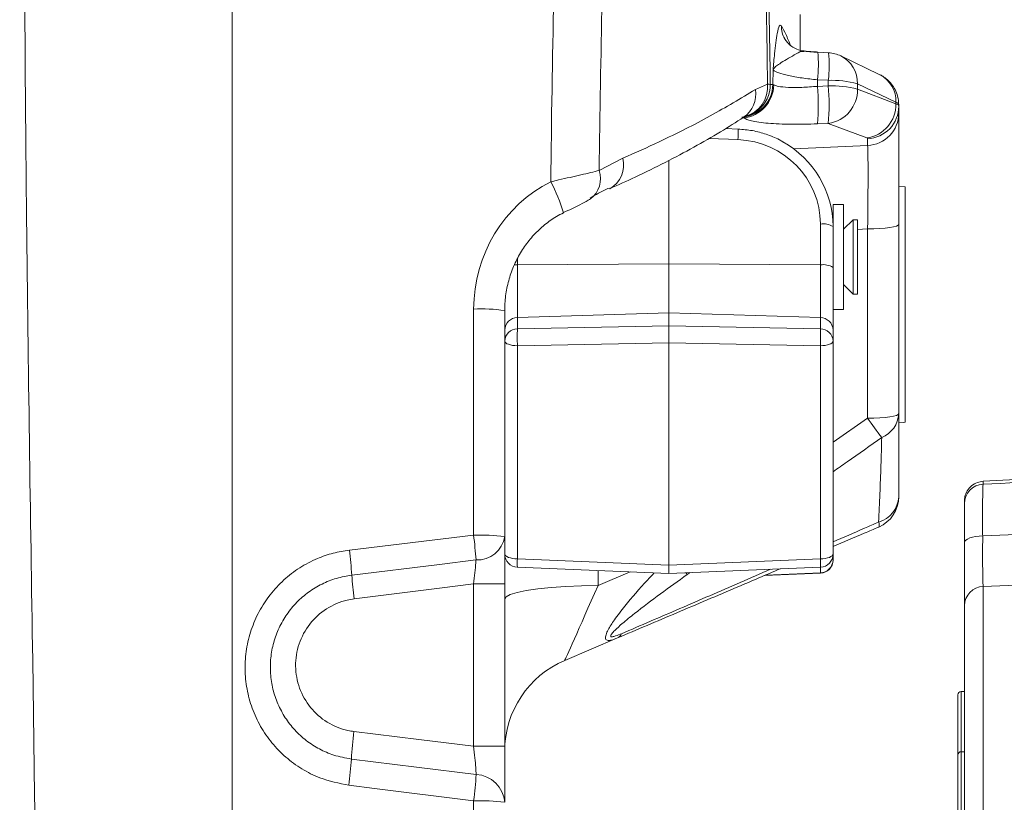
# Model space of a CAD drawing. Header units: millimetres. Extents: x 0 to 8410, y 0 to 5940.
# Tile 117 of 180: x 5246 to 5396, y 3322 to 3441. Entities that reach past the tile are written whole.
import ezdxf

# ---------------------------------------------------------------- set-up
doc = ezdxf.new("R2010")
doc.units = ezdxf.units.MM
doc.header["$LTSCALE"] = 10

msp = doc.modelspace()

# ---------------------------------------------------------------- linework, layer by layer
at = {"color": 7, "linetype": 'Continuous', "lineweight": 0}
for p, q in [((5278.2, 3183.86), (5278.2, 3469.75)), ((5364.7, 3436.65), (5364.7, 3442.07)), ((5369.02, 3436.26), (5367.38, 3436.35)), ((5376.74, 3432.95), (5370.89, 3435.77)), ((5376.74, 3432.95), (5376.83, 3432.9)), ((5379.7, 3428.32), (5379.7, 3428.1)), ((5379.7, 3428.1), (5379.7, 3427.06)), ((5379.7, 3427.06), (5379.7, 3410.11)), ((5355.24, 3424.63), (5353.36, 3424.71)), ((5344.7, 3404.11), (5344.7, 3419.86)), ((5380.7, 3415.82), (5379.7, 3415.87)), ((5380.7, 3415.82), (5380.7, 3379.99)), ((5371.3, 3413.17), (5369.7, 3413.17)), ((5369.7, 3413.17), (5369.7, 3409.8)), ((5371.3, 3413.17), (5371.3, 3397.17)), ((5369.7, 3409.8), (5369.7, 3403.57)), ((5372.75, 3410.82), (5371.3, 3409.37)), ((5373.4, 3410.82), (5372.75, 3410.82)), ((5372.75, 3410.82), (5372.75, 3399.52)), ((5373.4, 3410.82), (5373.4, 3399.52)), ((5379.7, 3410.11), (5379.7, 3381.31)), ((5344.7, 3396.68), (5344.7, 3404.11)), ((5369.7, 3403.57), (5369.7, 3394.06)), ((5371.3, 3400.97), (5372.75, 3399.52)), ((5372.75, 3399.52), (5373.4, 3399.52)), ((5319.7, 3397.01), (5319.7, 3362.59)), ((5344.7, 3394.68), (5344.7, 3396.68)), ((5369.7, 3397.17), (5371.3, 3397.17)), ((5344.7, 3394.68), (5344.7, 3392.1)), ((5369.7, 3394.06), (5369.7, 3392.36)), ((5344.7, 3358.26), (5344.7, 3392.1)), ((5369.7, 3392.36), (5369.7, 3359.93)), ((5389.7, 3367.58), (5389.7, 3368.01)), ((5369.7, 3359.93), (5369.7, 3359.02)), ((5321.62, 3357.93), (5344.7, 3356.98)), ((5344.7, 3358.26), (5344.7, 3356.98)), ((5344.7, 3356.98), (5367.79, 3357.93)), ((5359.26, 3356.66), (5367.79, 3357.02)), ((5319.7, 3355.38), (5319.7, 3330.69)), ((5389.7, 3092.19), (5389.7, 3352.06)), ((5336.88, 3347.16), (5328.84, 3343.75)), ((5389.7, 3339.01), (5389.2, 3339.01)), ((5388.7, 3329.34), (5388.7, 3338.51)), ((5388.7, 3317.75), (5388.7, 3329.34)), ((5389.7, 3329.84), (5389.2, 3329.84))]:
    msp.add_line(p, q, dxfattribs=at)
at = {"color": 8, "linetype": 'Continuous', "lineweight": 0}
for p, q in [((5367.34, 3436.29), (5365.6, 3436.42)), ((5360.53, 3431.43), (5360.57, 3433.67)), ((5368.98, 3432.05), (5367.34, 3432.14)), ((5368.98, 3431.21), (5368.98, 3432.05)), ((5357.87, 3430.67), (5359.72, 3431.47)), ((5360.14, 3431.43), (5360.53, 3431.43)), ((5360.53, 3431.43), (5360.66, 3431.36)), ((5367.33, 3431.13), (5368.98, 3431.21)), ((5373.41, 3431.53), (5373.41, 3430.69)), ((5379.27, 3428.71), (5373.41, 3431.53)), ((5373.41, 3430.69), (5379.27, 3428.48)), ((5379.27, 3428.48), (5379.27, 3428.71)), ((5368.98, 3425.49), (5367.33, 3425.42)), ((5374.83, 3423.28), (5368.98, 3425.49)), ((5355.23, 3423.02), (5350.8, 3423.2)), ((5374.97, 3422.13), (5374.97, 3423.17)), ((5363.7, 3421.62), (5374.97, 3422.13)), ((5334.08, 3418.33), (5337.68, 3420.18)), ((5367.77, 3403.95), (5367.77, 3410.18)), ((5374.97, 3409.42), (5373.4, 3409.35)), ((5374.97, 3380.61), (5374.97, 3409.42)), ((5321.63, 3404.91), (5321.63, 3403.95)), ((5321.63, 3403.95), (5344.7, 3404.11)), ((5321.63, 3403.95), (5321.63, 3395.93)), ((5367.77, 3403.95), (5344.7, 3404.11)), ((5367.77, 3395.93), (5367.77, 3403.95)), ((5314.97, 3362.81), (5314.97, 3397.23)), ((5321.63, 3395.93), (5344.7, 3396.68)), ((5321.63, 3395.93), (5321.63, 3394.22)), ((5367.77, 3395.93), (5344.7, 3396.68)), ((5367.77, 3394.22), (5367.77, 3395.93)), ((5321.63, 3394.22), (5344.7, 3394.68)), ((5344.7, 3394.68), (5367.77, 3394.22)), ((5344.7, 3392.1), (5321.63, 3391.64)), ((5321.63, 3391.64), (5321.63, 3359.21)), ((5367.77, 3391.64), (5344.7, 3392.1)), ((5367.77, 3359.21), (5367.77, 3391.64)), ((5369.7, 3376.95), (5374.97, 3380.61)), ((5392.55, 3371.01), (5392.55, 3370.57)), ((5296.05, 3360.54), (5314.97, 3362.81)), ((5321.63, 3359.21), (5344.7, 3358.26)), ((5344.7, 3358.26), (5367.77, 3359.21)), ((5333.92, 3357.42), (5333.92, 3355.16)), ((5333.92, 3355.16), (5338.79, 3357.22)), ((5347.94, 3357.11), (5347.51, 3356.81)), ((5359.45, 3356.74), (5367.77, 3357.09)), ((5367.77, 3357.09), (5367.77, 3357.93)), ((5314.97, 3330.69), (5314.97, 3355.38)), ((5319.7, 3355.38), (5314.97, 3355.38)), ((5392.55, 3355.01), (5392.55, 3090.74)), ((5389.2, 3339.01), (5389.2, 3329.87)), ((5319.7, 3330.69), (5314.97, 3330.69)), ((5389.2, 3329.84), (5389.2, 3317.58)), ((5314.97, 3183.78), (5314.97, 3322.35))]:
    msp.add_line(p, q, dxfattribs=at)
at = {"color": 8, "linetype": 'Continuous', "lineweight": 0, "flags": 128}
for points in [[(5365.6, 3436.42), (5364.85, 3436.52), (5364.68, 3436.56)], [(5367.34, 3432.14), (5367.33, 3431.55), (5367.33, 3431.13)], [(5374.97, 3409.42), (5375.9, 3409.44), (5376.8, 3409.48), (5377.62, 3409.55), (5378.33, 3409.64), (5378.91, 3409.74), (5379.35, 3409.86), (5379.61, 3409.98), (5379.7, 3410.11)], [(5321.19, 3403.94), (5321.25, 3403.94), (5321.63, 3403.95)], [(5319.7, 3392.36), (5319.74, 3392.22), (5319.85, 3392.09), (5320.03, 3391.96), (5320.27, 3391.86), (5320.56, 3391.77), (5320.89, 3391.7), (5321.25, 3391.66), (5321.63, 3391.64)], [(5367.77, 3391.64), (5368.15, 3391.66), (5368.52, 3391.7), (5368.85, 3391.77), (5369.14, 3391.86), (5369.38, 3391.96), (5369.56, 3392.09), (5369.67, 3392.22), (5369.7, 3392.36)], [(5374.97, 3380.61), (5375.9, 3380.63), (5376.8, 3380.67), (5377.62, 3380.74), (5378.33, 3380.83), (5378.91, 3380.93), (5379.35, 3381.05), (5379.61, 3381.17), (5379.7, 3381.31)], [(5389.7, 3361.68), (5389.76, 3361.87), (5389.91, 3362.05), (5390.16, 3362.22), (5390.51, 3362.38), (5390.93, 3362.5), (5391.41, 3362.6), (5391.93, 3362.67), (5392.49, 3362.7)], [(5319.7, 3359.93), (5319.74, 3359.79), (5319.85, 3359.66), (5320.03, 3359.54), (5320.27, 3359.43), (5320.56, 3359.34), (5320.89, 3359.27), (5321.25, 3359.23), (5321.63, 3359.21)], [(5367.77, 3359.21), (5368.15, 3359.23), (5368.52, 3359.27), (5368.85, 3359.34), (5369.14, 3359.43), (5369.38, 3359.54), (5369.56, 3359.66), (5369.67, 3359.79), (5369.7, 3359.93)], [(5315.33, 3359.03), (5309.79, 3358.36), (5296.42, 3356.72)], [(5347.28, 3357.09), (5347.33, 3357.03), (5347.51, 3356.81)], [(5367.79, 3357.02), (5367.78, 3357.03), (5367.77, 3357.09)], [(5314.97, 3355.38), (5309.79, 3354.74), (5296.78, 3353.11)], [(5319.7, 3353.07), (5319.92, 3353.42), (5320.55, 3353.76), (5321.58, 3354.08), (5322.99, 3354.38), (5324.73, 3354.63), (5326.76, 3354.84), (5329, 3355), (5331.41, 3355.11), (5333.92, 3355.16)], [(5296.74, 3332.92), (5306.65, 3331.71), (5314.97, 3330.69)], [(5296.35, 3328.73), (5306.26, 3327.5), (5315.36, 3326.37)], [(5314.97, 3322.35), (5299.88, 3324.25), (5295.96, 3324.74)]]:
    msp.add_lwpolyline(points, dxfattribs=at)
at = {"color": 7, "linetype": 'Continuous', "lineweight": 0, "flags": 128}
for points in [[(5380.7, 3379.99), (5380.36, 3379.97), (5379.7, 3379.93)], [(5422.2, 3372.56), (5418.48, 3372.37), (5392.55, 3371.01)]]:
    msp.add_lwpolyline(points, dxfattribs=at)
at = {"color": 8, "linetype": 'Continuous', "lineweight": 0}
for centre, radius, start, end in [((5365.71, 3440.3), 3.88, 179.2038, 209.7249), ((5346.92, 3434.44), 20.55, 353.5885, 5.3449), ((5348.86, 3434.33), 20.25, 353.5212, 5.4557), ((5368.82, 3431.66), 4.6, 358.3902, 63.272), ((5369.51, 3417.25), 14.8, 74.7208, 92.0741), ((5374.67, 3428.84), 4.61, 358.4103, 61.9161), ((5355.5, 3431.47), 5.03, 273.7275, 359.5497), ((5355.55, 3431.42), 5.11, 275.4591, 359.3274), ((5353.67, 3429.93), 4.26, 304.5033, 9.9895), ((5355.11, 3431.02), 4.63, 284.6088, 5.5496), ((5355.21, 3431.36), 4.93, 307.8965, 0.812), ((5359.6, 3428.24), 3.24, 80.4132, 87.9218), ((5333.48, 3428.28), 33.96, 355.1759, 4.8241), ((5369.51, 3416.42), 14.8, 74.718, 92.0754), ((5335.13, 3428.35), 33.96, 355.1756, 4.8244), ((5368.27, 3430.59), 5.15, 277.9309, 1.1169), ((5374.12, 3428.38), 5.15, 277.9309, 1.1168), ((5374.74, 3428.13), 4.97, 272.6232, 359.6673), ((5374.74, 3427.09), 4.97, 272.6231, 359.668), ((5343.65, 3423.91), 11.61, 355.5805, 3.5673), ((5333.68, 3419.15), 4.13, 299.1032, 14.4842), ((5330.43, 3417.07), 3.86, 307.1047, 18.977), ((5307.27, 3405.78), 22.24, 15.9573, 29.0877), ((5368.23, 3407.39), 2.82, 58.442, 99.206), ((5368.23, 3401.17), 2.82, 58.442, 99.206), ((5316.11, 3369.89), 27.36, 82.4458, 92.3915), ((5321.63, 3394), 1.93, 90.0098, 178.0538), ((5367.77, 3394), 1.93, 1.9462, 89.9902), ((5321.63, 3392.29), 1.93, 90.008, 178.0538), ((5348.85, 3392.93), 27.24, 177.2836, 182.7164), ((5340.56, 3392.93), 27.24, 357.2834, 2.7166), ((5367.77, 3392.29), 1.93, 1.9462, 89.992), ((5375.62, 3381.5), 4.09, 291.3927, 357.2997), ((5432.97, 3420.96), 70.66, 214.8216, 217.7601), ((5392.7, 3367.58), 3, 92.926, 179.9364), ((5375.48, 3368.88), 4.23, 285.7994, 356.807), ((5375.76, 3364.4), 0.969, 338.6226, 25.2705), ((5316.11, 3335.46), 27.37, 82.4469, 92.3903), ((5249.66, 3354.6), 65.82, 3.8591, 7.1593), ((5315.5, 3363.3), 4.27, 267.7761, 350.4957), ((5231.42, 3352.41), 65.14, 3.7956, 7.1713), ((5331.55, 3358.47), 9.94, 175.7516, 183.1456), ((5353.7, 3358.43), 14.09, 357.9448, 3.1587), ((5367.74, 3359.05), 1.96, 270.9098, 358.9691), ((5366.19, 3361.99), 69.97, 184.322, 187.2904), ((5392.68, 3352.04), 2.97, 92.4866, 179.5444), ((5336.36, 3348.26), 1.22, 295.2819, 338.0091), ((5354.64, 3325.43), 58.38, 172.6231, 176.7606), ((5233.47, 3332.87), 63.02, 352.5895, 356.2289), ((5253.3, 3330.4), 62.19, 352.5713, 356.2882), ((5315.15, 3321.81), 4.56, 4.1488, 87.4371), ((5316.11, 3295.01), 27.37, 82.4489, 92.3898)]:
    msp.add_arc(centre, radius, start, end, dxfattribs=at)
at = {"color": 7, "linetype": 'Continuous', "lineweight": 0}
for centre, radius, start, end in [((5368.72, 3431.26), 5, 64.2863, 86.5686), ((5355.17, 3431.42), 5, 283.1706, 307.8133), ((5374.7, 3368.65), 5, 293, 0), ((5321.7, 3359.93), 2, 180, 267.6462), ((5367.7, 3359.93), 2, 272.3538, 0), ((5367.7, 3359.02), 2, 272.3956, 0), ((5334.7, 3329.94), 15, 113, 180), ((5389.2, 3338.51), 0.5, 90, 180), ((5389.2, 3329.34), 0.5, 90, 180)]:
    msp.add_arc(centre, radius, start, end, dxfattribs=at)
at = {"color": 8, "linetype": 'Continuous', "lineweight": 0}
for centre, major_axis, ratio, start_param, end_param in [((5372.5, 3428.43), (7.2, -0.12), 0.156394, 0.002536, 0.351601), ((5372.5, 3427.99), (7.2, 0.12), 0.156394, 6.28065, 6.629716), ((5354.77, 3410.27), (12.81, -2.27), 0.980468, 0.172276, 1.708165), ((5372.77, 3423.06), (2.2, 0.12), 0.156006, 6.274908, 6.623974), ((5374.7, 3407.29), (0.23, 15.03), 0.01541, 4.855028, 6.127091), ((5334.97, 3397.53), (2.85, 20.89), 0.947487, 0.568648, 1.713826), ((5334.7, 3357.1), (5.86, 13.35), 0.004373, 3.146233, 4.568096)]:
    msp.add_ellipse(centre, major_axis=major_axis, ratio=ratio, start_param=start_param, end_param=end_param, dxfattribs=at)
at = {"color": 7, "linetype": 'Continuous', "lineweight": 0}
msp.add_ellipse((5354.7, 3409.89), major_axis=(14.83, -2.3), ratio=0.98075, start_param=0.15081, end_param=1.210763, dxfattribs=at)
at = {"color": 8, "linetype": 'Continuous', "lineweight": 0}
for points, knots in [([(5359.72, 3431.47), (5359.62, 3438.84), (5359.44, 3453.58), (5357.97, 3475.66), (5355.8, 3497.69), (5353, 3519.65), (5345.11, 3570.96), (5337.04, 3622.25), (5328.43, 3673.5), (5324.45, 3695.37), (5320.72, 3717.27), (5317.56, 3739.25), (5315.45, 3761.43), (5314.55, 3783.79), (5314.34, 3806.25), (5314.57, 3828.72), (5314.98, 3851.19), (5315.08, 3866.17), (5315.12, 3873.66)], [0, 0, 0, 0, 0.049622, 0.09928, 0.148977, 0.198685, 0.248349, 0.498541, 0.54841, 0.598317, 0.648201, 0.698024, 0.747822, 0.798226, 0.848644, 0.899094, 0.949558, 1, 1, 1, 1]), ([(5245.85, 3477.8), (5246.09, 3470.36), (5246.57, 3455.47), (5246.68, 3433.12), (5247.02, 3395.89), (5248.18, 3322.25), (5249.07, 3256.06), (5249.66, 3212.21)], [0, 0, 0, 0, 0.084109, 0.168232, 0.252356, 0.504714, 1, 1, 1, 1]), ([(5326.71, 3416.59), (5326.83, 3425.95), (5327.03, 3440.82), (5327.6, 3461.22), (5326.91, 3472.24), (5326.56, 3477.76)], [0, 0, 0, 0, 0.458921, 0.729189, 1, 1, 1, 1]), ([(5333.9, 3478.22), (5334.26, 3472.59), (5334.98, 3461.32), (5334.42, 3441.35), (5334.21, 3427.01), (5334.08, 3418.33)], [0, 0, 0, 0, 0.281981, 0.565065, 1, 1, 1, 1]), ([(5360.57, 3433.67), (5360.57, 3433.67), (5360.59, 3433.88), (5360.62, 3434.3), (5360.69, 3435.1), (5360.81, 3436.32), (5360.98, 3437.83), (5361.21, 3439.4), (5361.51, 3440.56), (5361.72, 3440.42), (5361.83, 3440.36)], [0, 0, 0, 0, 0.001253, 0.053974, 0.106688, 0.211909, 0.378835, 0.545335, 0.772394, 1, 1, 1, 1]), ([(5361.83, 3440.36), (5362.06, 3439.93), (5362.6, 3438.93), (5362.99, 3437.94), (5363.21, 3437.38)], [0, 0, 0, 0, 0.431816, 1, 1, 1, 1]), ([(5365.27, 3436.43), (5365.14, 3436.45), (5364.75, 3436.51), (5363.82, 3435.92), (5362.62, 3435.24), (5361.6, 3434.61), (5361, 3434.2), (5360.7, 3433.9), (5360.6, 3433.75), (5360.57, 3433.67), (5360.57, 3433.67)], [0, 0, 0, 0, 0.098672, 0.300804, 0.494219, 0.687273, 0.83778, 0.917162, 0.998553, 1, 1, 1, 1]), ([(5367.34, 3432.14), (5366.54, 3432.22), (5364.93, 3432.39), (5362.84, 3432.76), (5361.31, 3433.18), (5360.71, 3433.49), (5360.59, 3433.64), (5360.57, 3433.67)], [0, 0, 0, 0, 0.239503, 0.478529, 0.717318, 0.955975, 1, 1, 1, 1]), ([(5337.68, 3420.18), (5339.55, 3421.01), (5344.29, 3423.13), (5351.19, 3426.62), (5355.64, 3429.32), (5357.87, 3430.67)], [0, 0, 0, 0, 0.24579, 0.622019, 1, 1, 1, 1]), ([(5360.66, 3431.36), (5360.86, 3431.28), (5361.31, 3431.1), (5362.82, 3430.96), (5364.9, 3430.95), (5366.52, 3431.07), (5367.33, 3431.13)], [0, 0, 0, 0, 0.222072, 0.4808678, 0.7403157, 1, 1, 1, 1]), ([(5367.33, 3425.42), (5366.64, 3425.4), (5365.27, 3425.35), (5363.3, 3425.35), (5361.46, 3425.4), (5359.8, 3425.51), (5358.38, 3425.67), (5356.93, 3425.93), (5356.38, 3426.18), (5356.03, 3426.34)], [0, 0, 0, 0, 0.129732, 0.259464, 0.389203, 0.518941, 0.648535, 0.778127, 1, 1, 1, 1]), ([(5326.71, 3416.59), (5327.11, 3416.69), (5328.71, 3417.07), (5330.84, 3417.54), (5332.85, 3418.01), (5333.67, 3418.22), (5334.08, 3418.33)], [0, 0, 0, 0, 0.141688, 0.567314, 0.780115, 1, 1, 1, 1]), ([(5377.11, 3377.69), (5375.35, 3376.44), (5372.88, 3374.7), (5370.41, 3372.96), (5369.7, 3372.46)], [0, 0, 0, 0, 0.713081, 1, 1, 1, 1]), ([(5376.63, 3364.81), (5376.7, 3366.24), (5376.83, 3369.11), (5377.01, 3373.4), (5377.08, 3376.27), (5377.11, 3377.69)], [0, 0, 0, 0, 0.335026, 0.670746, 1, 1, 1, 1]), ([(5392.55, 3370.57), (5399.74, 3370.91), (5414.62, 3371.63), (5429.51, 3372.33), (5437.2, 3372.7)], [0, 0, 0, 0, 0.482932, 1, 1, 1, 1]), ([(5392.55, 3370.57), (5392.54, 3370.5), (5392.51, 3370.29), (5392.48, 3369.02), (5392.47, 3366.44), (5392.48, 3364.1), (5392.48, 3362.85), (5392.49, 3362.7)], [0, 0, 0, 0, 0.124263, 0.41599, 0.707778, 0.965217, 1, 1, 1, 1]), ([(5369.7, 3361.77), (5371.29, 3362.46), (5373.59, 3363.47), (5375.91, 3364.49), (5376.63, 3364.81)], [0, 0, 0, 0, 0.689499, 1, 1, 1, 1]), ([(5392.49, 3362.7), (5399.42, 3363.01), (5414.32, 3363.68), (5429.23, 3364.34), (5437.2, 3364.7)], [0, 0, 0, 0, 0.465128, 1, 1, 1, 1]), ([(5392.49, 3362.7), (5392.48, 3361.48), (5392.47, 3359.03), (5392.49, 3356.79), (5392.52, 3355.52), (5392.54, 3355.18), (5392.55, 3355.01)], [0, 0, 0, 0, 0.3236782, 0.6473839, 0.8207322, 1, 1, 1, 1]), ([(5295.96, 3324.74), (5294.46, 3325.04), (5291.96, 3325.54), (5288.78, 3327.18), (5286.31, 3328.96), (5284.19, 3331.16), (5282.46, 3333.66), (5281.18, 3336.44), (5280.38, 3339.38), (5280.09, 3342.42), (5280.3, 3345.47), (5281.04, 3348.44), (5282.25, 3351.25), (5283.93, 3353.8), (5286.01, 3356.05), (5288.44, 3357.9), (5290.99, 3359.24), (5293.55, 3360.13), (5295.22, 3360.4), (5296.05, 3360.54)], [0, 0, 0, 0, 0.0876277, 0.1456958, 0.2037635, 0.2618544, 0.3199456, 0.3781184, 0.4362912, 0.4945707, 0.5528514, 0.6112203, 0.6695894, 0.7279874, 0.7863863, 0.8447453, 0.9031044, 0.951552, 1, 1, 1, 1]), ([(5314.97, 3355.38), (5315.03, 3355.96), (5315.17, 3357.11), (5315.28, 3358.33), (5315.32, 3358.89), (5315.33, 3359.03)], [0, 0, 0, 0, 0.427457, 0.855346, 1, 1, 1, 1]), ([(5336.88, 3347.16), (5336.55, 3347.03), (5336, 3346.82), (5335.46, 3346.76), (5335.19, 3346.85), (5335.05, 3347.03), (5335.03, 3347.3), (5335.14, 3347.75), (5335.52, 3348.58), (5336.48, 3350.07), (5338.46, 3352.61), (5340.54, 3355.05), (5342.12, 3356.7), (5342.47, 3357.07)], [0, 0, 0, 0, 0.081933, 0.13923, 0.177292, 0.212084, 0.251901, 0.287582, 0.355737, 0.471467, 0.628686, 0.917914, 1, 1, 1, 1]), ([(5337.49, 3347.81), (5340.42, 3349.07), (5346.32, 3351.61), (5353.95, 3354.9), (5358.64, 3356.95), (5360.18, 3357.62)], [0, 0, 0, 0, 0.400042, 0.803084, 1, 1, 1, 1]), ([(5296.42, 3356.72), (5295.64, 3356.58), (5294.07, 3356.31), (5291.85, 3355.42), (5289.81, 3354.19), (5288, 3352.63), (5286.48, 3350.79), (5285.29, 3348.72), (5284.46, 3346.47), (5284.02, 3344.12), (5283.99, 3341.72), (5284.35, 3339.36), (5285.11, 3337.09), (5286.24, 3334.99), (5287.7, 3333.11), (5289.45, 3331.49), (5291.46, 3330.21), (5293.76, 3329.2), (5295.44, 3328.89), (5296.35, 3328.73)], [0, 0, 0, 0, 0.05828, 0.116561, 0.174869, 0.233177, 0.291591, 0.350005, 0.408441, 0.466877, 0.525243, 0.583607, 0.641838, 0.70007, 0.758169, 0.816268, 0.874293, 0.932319, 1, 1, 1, 1]), ([(5347.51, 3356.81), (5346.14, 3355.84), (5343.41, 3353.9), (5340.1, 3351.39), (5337.78, 3349.52), (5336.61, 3348.48), (5336.06, 3347.88), (5335.86, 3347.58), (5335.82, 3347.42), (5335.91, 3347.33), (5336.16, 3347.33), (5336.69, 3347.48), (5337.18, 3347.68), (5337.49, 3347.81)], [0, 0, 0, 0, 0.274385, 0.548387, 0.685246, 0.776459, 0.822408, 0.843199, 0.864082, 0.881815, 0.902673, 0.93901, 1, 1, 1, 1]), ([(5437.2, 3356.88), (5429.15, 3356.54), (5414.26, 3355.92), (5399.38, 3355.29), (5392.55, 3355.01)], [0, 0, 0, 0, 0.541048, 1, 1, 1, 1]), ([(5296.78, 3353.11), (5296.42, 3353.06), (5294.94, 3352.82), (5292.45, 3351.74), (5289.87, 3349.39), (5288.22, 3346.31), (5287.67, 3342.88), (5288.29, 3339.47), (5289.99, 3336.46), (5292.58, 3334.18), (5295.01, 3333.18), (5296.44, 3332.97), (5296.74, 3332.92)], [0, 0, 0, 0, 0.037279, 0.15425, 0.271388, 0.388367, 0.505315, 0.620891, 0.736676, 0.852424, 0.968428, 1, 1, 1, 1]), ([(5315.36, 3326.37), (5315.34, 3326.71), (5315.3, 3327.38), (5315.17, 3328.92), (5315.03, 3330.08), (5314.97, 3330.69)], [0, 0, 0, 0, 0.321094, 0.641957, 1, 1, 1, 1])]:
    msp.add_open_spline(points, degree=3, knots=knots, dxfattribs=at)
at = {"color": 7, "linetype": 'Continuous', "lineweight": 0}
for points, knots in [([(5315.57, 3873.85), (5315.53, 3866.44), (5315.44, 3851.62), (5315.06, 3829.39), (5314.83, 3807.16), (5315.01, 3784.93), (5315.78, 3763.89), (5317.47, 3744.08), (5319.9, 3725.51), (5322.86, 3707.01), (5326.11, 3688.55), (5329.46, 3670.1), (5337.59, 3621.31), (5345.49, 3571.3), (5353.36, 3520.1), (5356.18, 3498.02), (5358.37, 3475.87), (5359.85, 3453.66), (5360.04, 3438.84), (5360.14, 3431.43)], [0, 0, 0, 0, 0.04988, 0.099778, 0.149666, 0.199526, 0.249374, 0.291356, 0.333346, 0.375383, 0.417458, 0.459536, 0.501577, 0.750385, 0.800303, 0.850265, 0.900215, 0.950125, 1, 1, 1, 1]), ([(5365.29, 3436.52), (5365.27, 3436.52), (5364.89, 3436.51), (5364.22, 3436.74), (5363.4, 3437.17), (5362.81, 3437.71), (5362.47, 3438.15), (5362.37, 3438.34), (5362.34, 3438.38)], [0, 0, 0, 0, 0.017665, 0.293114, 0.534517, 0.750582, 0.943324, 1, 1, 1, 1]), ([(5367.38, 3436.36), (5367.13, 3436.37), (5366.42, 3436.41), (5365.73, 3436.47), (5365.28, 3436.51)], [0, 0, 0, 0, 0.351802, 1, 1, 1, 1]), ([(5379.7, 3428.32), (5379.67, 3428.76), (5379.61, 3429.56), (5379.19, 3430.63), (5378.64, 3431.48), (5377.99, 3432.16), (5377.34, 3432.64), (5376.92, 3432.86), (5376.74, 3432.95)], [0, 0, 0, 0, 0.223133, 0.411376, 0.584228, 0.74417, 0.893305, 1, 1, 1, 1]), ([(5335.67, 3415.54), (5336.98, 3416.13), (5339.93, 3417.46), (5344.2, 3419.56), (5348.53, 3421.86), (5352.52, 3424.15), (5354.93, 3425.68), (5356.08, 3426.42)], [0, 0, 0, 0, 0.169471, 0.379886, 0.590937, 0.803088, 1, 1, 1, 1]), ([(5356.1, 3426.42), (5356.11, 3426.43), (5356.24, 3426.53), (5356.35, 3426.56), (5356.31, 3426.55), (5356.31, 3426.55)], [0, 0, 0, 0, 0.067381, 0.800005, 1, 1, 1, 1]), ([(5362.02, 3422.7), (5361.86, 3422.8), (5361.08, 3423.28), (5359.54, 3423.87), (5357.43, 3424.46), (5355.97, 3424.57), (5355.24, 3424.63)], [0, 0, 0, 0, 0.0794108, 0.3854568, 0.6916392, 1, 1, 1, 1]), ([(5332.73, 3414.1), (5333.14, 3414.37), (5334.12, 3414.99), (5335.07, 3415.41), (5335.62, 3415.65)], [0, 0, 0, 0, 0.421859, 1, 1, 1, 1]), ([(5328.66, 3411.89), (5328.66, 3411.9), (5329.08, 3412.11), (5329.95, 3412.52), (5331.22, 3413.15), (5332.15, 3413.61), (5332.65, 3413.94), (5332.76, 3414.01)], [0, 0, 0, 0, 0.004282, 0.277743, 0.568907, 0.907273, 1, 1, 1, 1]), ([(5319.7, 3397.01), (5319.71, 3397.37), (5319.73, 3398.51), (5319.99, 3400.41), (5320.6, 3402.66), (5321.5, 3404.8), (5322.68, 3406.77), (5324.1, 3408.54), (5325.73, 3410.07), (5327.28, 3411.17), (5328.29, 3411.7), (5328.66, 3411.89)], [0, 0, 0, 0, 0.058867, 0.186232, 0.313558, 0.440212, 0.565714, 0.6897, 0.811929, 0.932301, 1, 1, 1, 1]), ([(5379.7, 3381.31), (5379.7, 3379.91), (5379.7, 3377.08), (5379.7, 3372.87), (5379.7, 3370.05), (5379.7, 3368.65)], [0, 0, 0, 0, 0.329032, 0.664512, 1, 1, 1, 1]), ([(5392.55, 3371.01), (5392.25, 3370.97), (5391.62, 3370.88), (5390.77, 3370.37), (5390.1, 3369.61), (5389.75, 3368.77), (5389.72, 3368.22), (5389.7, 3368.01)], [0, 0, 0, 0, 0.194976, 0.416981, 0.638999, 0.861059, 1, 1, 1, 1]), ([(5389.7, 3361.68), (5389.7, 3362.6), (5389.7, 3364.43), (5389.7, 3366.42), (5389.7, 3367.37), (5389.7, 3367.53), (5389.7, 3367.58)], [0, 0, 0, 0, 0.2918668, 0.5837409, 0.8756309, 1, 1, 1, 1]), ([(5376.66, 3364.05), (5375.92, 3363.73), (5373.59, 3362.74), (5371.28, 3361.76), (5369.7, 3361.09)], [0, 0, 0, 0, 0.315793, 1, 1, 1, 1]), ([(5319.7, 3362.59), (5319.7, 3361.73), (5319.7, 3360), (5319.7, 3357.36), (5319.7, 3355.81), (5319.7, 3355.38)], [0, 0, 0, 0, 0.419756, 0.83941, 1, 1, 1, 1]), ([(5389.7, 3352.06), (5389.7, 3352.27), (5389.7, 3352.7), (5389.7, 3353.9), (5389.7, 3355.44), (5389.7, 3357.25), (5389.7, 3359.34), (5389.7, 3360.89), (5389.7, 3361.68)], [0, 0, 0, 0, 0.172903, 0.351696, 0.511457, 0.675846, 0.835607, 1, 1, 1, 1]), ([(5361.65, 3357.68), (5359.49, 3356.76), (5354.15, 3354.49), (5345.84, 3350.96), (5339.87, 3348.43), (5336.88, 3347.16)], [0, 0, 0, 0, 0.252529, 0.624964, 1, 1, 1, 1]), ([(5319.7, 3330.69), (5319.7, 3329.56), (5319.7, 3327.31), (5319.7, 3324.22), (5319.7, 3322.84), (5319.7, 3322.14)], [0, 0, 0, 0, 0.3322174, 0.6645182, 1, 1, 1, 1]), ([(5154.35, 3325.19), (5153.73, 3323.4), (5152.47, 3319.77), (5150.59, 3314.2), (5148.74, 3308.37), (5147.08, 3302.54), (5145.73, 3297.04), (5144.74, 3292.29), (5144.02, 3288.33), (5143.46, 3284.8), (5142.95, 3281.18), (5142.47, 3277.07), (5141.93, 3271.35), (5141.5, 3264.2), (5141.31, 3255.91), (5141.39, 3247.87), (5141.65, 3240.91), (5141.99, 3235.25), (5142.32, 3230.88), (5142.69, 3226.6), (5143.15, 3222.09), (5143.74, 3216.94), (5144.45, 3211.48), (5145.27, 3205.84), (5146.13, 3200.43), (5146.98, 3195.44), (5147.81, 3190.89), (5149.07, 3184.29), (5150.9, 3175.41), (5153.14, 3165.57), (5155.18, 3157.12), (5156.91, 3150.27), (5158.64, 3143.67), (5160.44, 3137.02), (5162.43, 3129.89), (5164.41, 3123), (5166.33, 3116.49), (5168.12, 3110.59), (5170.06, 3104.4), (5172.04, 3098.28), (5173.93, 3092.63), (5175.57, 3087.89), (5176.93, 3084.07), (5178.03, 3081.1), (5178.89, 3078.81), (5179.66, 3076.83), (5180.53, 3074.65), (5181.67, 3071.85), (5183.14, 3068.38), (5184.88, 3064.51), (5186.8, 3060.49), (5188.84, 3056.52), (5191.94, 3050.86), (5196.28, 3043.69), (5201.77, 3035.6), (5207.13, 3028.27), (5212.1, 3021.68), (5216.08, 3016.37), (5219.25, 3012.12), (5221.73, 3008.77), (5224.28, 3005.3), (5227.05, 3001.51), (5230.18, 2997.19), (5233.71, 2992.24), (5237.69, 2986.58), (5241.82, 2980.55), (5246.04, 2974.11), (5250.29, 2967.27), (5254.89, 2959.54), (5258.06, 2954.08), (5259.7, 2951.26)], [0, 0, 0, 0, 0.012715, 0.025915, 0.039672, 0.053859, 0.066728, 0.077808, 0.086513, 0.093792, 0.101846, 0.111111, 0.121629, 0.140508, 0.159277, 0.1774, 0.19463, 0.206198, 0.215586, 0.224076, 0.235107, 0.246118, 0.258955, 0.272178, 0.284465, 0.295803, 0.306186, 0.315631, 0.341008, 0.367206, 0.383553, 0.399597, 0.414895, 0.429633, 0.446165, 0.465079, 0.478287, 0.49235, 0.507216, 0.522688, 0.53663, 0.548403, 0.557588, 0.564979, 0.570638, 0.574821, 0.57999, 0.587277, 0.596357, 0.607026, 0.61804, 0.629125, 0.640299, 0.667087, 0.694696, 0.720798, 0.745963, 0.770207, 0.78407, 0.797619, 0.81119, 0.826575, 0.844044, 0.863602, 0.885269, 0.909099, 0.92943, 0.951319, 0.974871, 1, 1, 1, 1])]:
    msp.add_open_spline(points, degree=3, knots=knots, dxfattribs=at)

doc.saveas('drawing.dxf')
